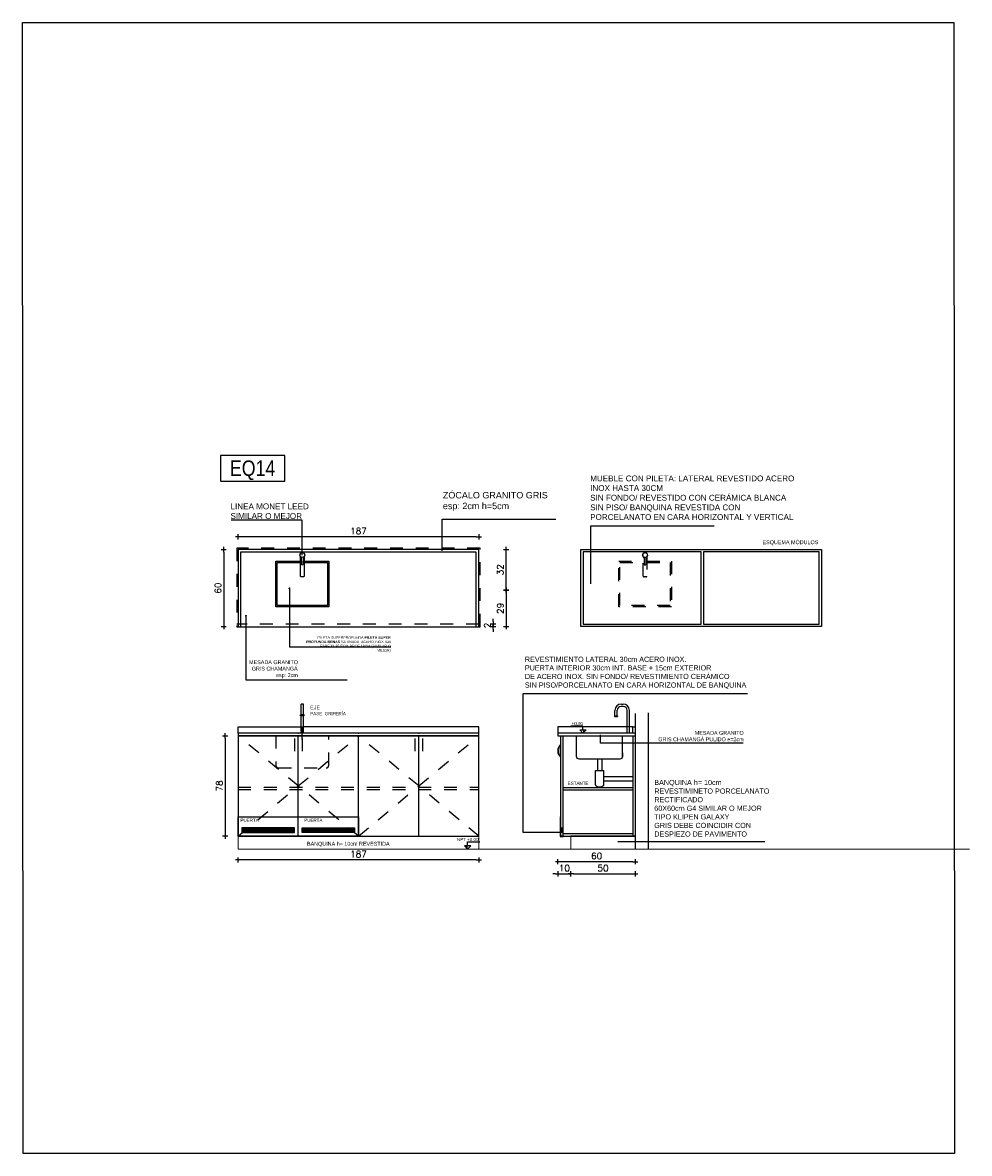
# Model space of a CAD drawing. Header units: millimetres. Extents: x -989 to -850, y -581 to -509.
# Tile 31 of 52: x -987.97 to -980.62, y -539.02 to -530.24. Entities that reach past the tile are written whole.
import ezdxf
from ezdxf.enums import TextEntityAlignment as Align

# ---------------------------------------------------------------- set-up
doc = ezdxf.new("R2010")
doc.units = ezdxf.units.MM
doc.header["$LTSCALE"] = 0.2
for name, pattern in [('DASHDOT', [1, 0.5, -0.25, 0, -0.25]), ('HIDDEN', [0.375, 0.25, -0.125]), ('HIDDEN2', [4.7625, 3.175, -1.5875])]:
    doc.linetypes.add(name, pattern=pattern)
for name, color, linetype in [('0.05 GRIS 253', 253, 'Continuous'), ('A Aluminio', 5, 'Continuous'), ('A EQUIPAMIENTO', 5, 'Continuous'), ('A Equipamiento Sanitario', 5, 'Continuous'), ('A MURO', 1, 'Continuous'), ('A Muro visto', 2, 'Continuous'), ('A PROYECCION 2', 2, 'Continuous'), ('A PROYECCION DISC', 253, 'HIDDEN2'), ('A SANITARIO', 5, 'Continuous'), ('A TABIQUE', 2, 'Continuous'), ('Acot-p', 2, 'Continuous'), ('TEXTOS', 2, 'Continuous'), ('TXT CARPINTERIA', 3, 'Continuous'), ('TXT COTA', 3, 'Continuous'), ('TXT TERMINACIONES', 3, 'Continuous')]:
    doc.layers.add(name, color=color, linetype=linetype)
doc.styles.add('arial', font='arial.ttf')
doc.styles.add('arial narrow', font='ARIALN.TTF')
doc.styles.add('ROMANS', font='romans.shx')
doc.styles.add('SaAS simplex', font='simplex.shx', dxfattribs={"width": 0.8})
doc.dimstyles.new('COTAS 125', dxfattribs={"dimscale": 0.01, "dimtxt": 15, "dimasz": 8, "dimexe": 5, "dimexo": 20, "dimgap": 10, "dimtad": 0, "dimzin": 9, "dimdsep": 46, "dimtxsty": 'SaAS simplex', "dimblk": 'OBLIQUE', "dimcen": 0, "dimclrd": 8, "dimclre": 8, "dimclrt": 256, "dimadec": 1, "dimazin": 0, "dimtfac": 1, "dimtmove": 2, "dimatfit": 3, "dimldrblk": 'OBLIQUE', "dimfxl": 10, "dimlwd": -1, "dimlwe": -1, "dimarcsym": 0})
doc.dimstyles.new('ESC20', dxfattribs={"dimtxt": 0.05, "dimasz": 0.02, "dimexe": 0, "dimexo": 0, "dimgap": 0.02, "dimtad": 1, "dimtoh": 1, "dimdec": 0, "dimlfac": 100, "dimzin": 12, "dimdsep": 46, "dimtxsty": 'ROMANS', "dimblk1": 'PUNTO', "dimblk2": 'PUNTO', "dimsah": 1, "dimcen": 0, "dimse1": 1, "dimse2": 1, "dimclrd": 1, "dimclre": 1, "dimadec": 0, "dimazin": 0, "dimtfac": 0.1, "dimtdec": 0, "dimtix": 1, "dimtmove": 2, "dimatfit": 3, "dimldrblk": 'PUNTO', "dimfxl": 1, "dimtvp": 0.7, "dimtolj": 1, "dimtzin": 0, "dimarcsym": 0})

# ---------------------------------------------------------------- blocks, each defined once
blk = doc.blocks.new('PUNTO')
for p, q in [((-1, 0), (1, 0)), ((0, 1), (0, -1))]:
    blk.add_line(p, q)
at = {"const_width": 0.3}
blk.add_lwpolyline([(-0.15, 0, 1), (0.15, 0, 1)], format="xyb", close=True, dxfattribs=at)
blk = doc.blocks.new('*D169')
at = {"layer": 'Defpoints', "color": 0, "transparency": 16777216}
for p in [(-983.8125, -535.7531), (-983.8125, -536.7511), (-983.2125, -536.8557)]:
    blk.add_point(p, dxfattribs=at)
at = {"layer": 'TXT COTA', "color": 8, "lineweight": -2, "transparency": 16777216}
blk.add_line((-983.2325, -536.7511), (-983.7925, -536.7511), dxfattribs=at)
at = {"layer": 'TXT COTA', "color": 8, "lineweight": -2, "transparency": 16777216, "xscale": 0.02, "yscale": 0.02, "zscale": 0.02, "rotation": 180}
blk.add_blockref('PUNTO', (-983.8125, -536.7511), dxfattribs=at)
at = {"layer": 'TXT COTA', "color": 8, "lineweight": -2, "transparency": 16777216, "xscale": 0.02, "yscale": 0.02, "zscale": 0.02}
blk.add_blockref('PUNTO', (-983.2125, -536.7511), dxfattribs=at)
at = {"layer": 'TXT COTA', "color": 0, "transparency": 16777216, "insert": (-983.5125, -536.7061), "char_height": 0.05, "attachment_point": 5, "style": 'ROMANS'}
blk.add_mtext('\\A1;60', dxfattribs=at)
blk = doc.blocks.new('*D170')
at = {"layer": 'Defpoints', "color": 0, "transparency": 16777216}
for p in [(-983.2125, -536.7339), (-983.7125, -536.8256), (-983.2125, -536.8456)]:
    blk.add_point(p, dxfattribs=at)
at = {"layer": 'TXT COTA', "color": 8, "lineweight": -2, "transparency": 16777216}
blk.add_line((-983.6925, -536.8456), (-983.2325, -536.8456), dxfattribs=at)
at = {"layer": 'TXT COTA', "color": 8, "lineweight": -2, "transparency": 16777216, "xscale": 0.02, "yscale": 0.02, "zscale": 0.02, "rotation": 180}
blk.add_blockref('PUNTO', (-983.7125, -536.8456), dxfattribs=at)
at = {"layer": 'TXT COTA', "color": 8, "lineweight": -2, "transparency": 16777216, "xscale": 0.02, "yscale": 0.02, "zscale": 0.02}
blk.add_blockref('PUNTO', (-983.2125, -536.8456), dxfattribs=at)
at = {"layer": 'TXT COTA', "color": 0, "transparency": 16777216, "insert": (-983.4625, -536.8006), "char_height": 0.05, "attachment_point": 5, "style": 'ROMANS'}
blk.add_mtext('\\A1;50', dxfattribs=at)
blk = doc.blocks.new('*D171')
at = {"layer": 'Defpoints', "color": 0, "transparency": 16777216}
for p in [(-983.8125, -536.6393), (-983.7125, -536.7339), (-983.7125, -536.8456)]:
    blk.add_point(p, dxfattribs=at)
at = {"layer": 'TXT COTA', "color": 8, "lineweight": -2, "transparency": 16777216}
for p, q in [((-983.8325, -536.8456), (-983.8525, -536.8456)), ((-983.8125, -536.8456), (-983.7125, -536.8456)), ((-983.6925, -536.8456), (-983.6725, -536.8456))]:
    blk.add_line(p, q, dxfattribs=at)
at = {"layer": 'TXT COTA', "color": 8, "lineweight": -2, "transparency": 16777216, "xscale": 0.02, "yscale": 0.02, "zscale": 0.02}
blk.add_blockref('PUNTO', (-983.8125, -536.8456), dxfattribs=at)
at = {"layer": 'TXT COTA', "color": 8, "lineweight": -2, "transparency": 16777216, "xscale": 0.02, "yscale": 0.02, "zscale": 0.02, "rotation": 180}
blk.add_blockref('PUNTO', (-983.7125, -536.8456), dxfattribs=at)
at = {"layer": 'TXT COTA', "color": 0, "transparency": 16777216, "insert": (-983.7625, -536.8006), "char_height": 0.05, "attachment_point": 5, "style": 'ROMANS'}
blk.add_mtext('\\A1;10', dxfattribs=at)
blk = doc.blocks.new('*D776')
at = {"layer": 'Acot-p', "color": 8, "lineweight": -2, "transparency": 16777216}
blk.add_line((-986.4084, -534.3468), (-986.4084, -534.9068), dxfattribs=at)
at = {"layer": 'Defpoints', "color": 0, "transparency": 16777216}
for p in [(-986.2969, -534.3268), (-986.4084, -534.9268), (-986.2969, -534.9268)]:
    blk.add_point(p, dxfattribs=at)
at = {"layer": 'Acot-p', "color": 8, "lineweight": -2, "transparency": 16777216, "xscale": 0.02, "yscale": 0.02, "zscale": 0.02}
for p, rotation in [((-986.4084, -534.3268), 90), ((-986.4084, -534.9268), 270)]:
    blk.add_blockref('PUNTO', p, dxfattribs=dict(at, rotation=rotation))
at = {"layer": 'Acot-p', "color": 0, "transparency": 16777216, "insert": (-986.4534, -534.6268), "char_height": 0.05, "attachment_point": 5, "rotation": 90, "style": 'ROMANS'}
blk.add_mtext('\\A1;60', dxfattribs=at)
blk = doc.blocks.new('*D777')
at = {"layer": 'Acot-p', "color": 8, "lineweight": -2, "transparency": 16777216}
blk.add_line((-984.4469, -534.2286), (-986.2769, -534.2286), dxfattribs=at)
at = {"layer": 'Defpoints', "color": 0, "transparency": 16777216}
for p in [(-986.2969, -534.2286), (-986.2969, -534.3268), (-984.4269, -534.3268)]:
    blk.add_point(p, dxfattribs=at)
at = {"layer": 'Acot-p', "color": 8, "lineweight": -2, "transparency": 16777216, "xscale": 0.02, "yscale": 0.02, "zscale": 0.02, "rotation": 180}
blk.add_blockref('PUNTO', (-986.2969, -534.2286), dxfattribs=at)
at = {"layer": 'Acot-p', "color": 8, "lineweight": -2, "transparency": 16777216, "xscale": 0.02, "yscale": 0.02, "zscale": 0.02}
blk.add_blockref('PUNTO', (-984.4269, -534.2286), dxfattribs=at)
at = {"layer": 'Acot-p', "color": 0, "transparency": 16777216, "insert": (-985.3619, -534.1836), "char_height": 0.05, "attachment_point": 5, "style": 'ROMANS'}
blk.add_mtext('\\A1;187', dxfattribs=at)
blk = doc.blocks.new('*D778')
at = {"layer": 'Acot-p', "color": 8, "lineweight": -2, "transparency": 16777216}
for p, q in [((-984.3154, -534.8868), (-984.3154, -534.8668)), ((-984.3154, -534.9262), (-984.3154, -534.9068)), ((-984.3154, -534.9462), (-984.3154, -534.9662))]:
    blk.add_line(p, q, dxfattribs=at)
at = {"layer": 'Defpoints', "color": 0, "transparency": 16777216}
for p in [(-984.4269, -534.9068), (-984.4269, -534.9262), (-984.3154, -534.9068)]:
    blk.add_point(p, dxfattribs=at)
at = {"layer": 'Acot-p', "color": 8, "lineweight": -2, "transparency": 16777216, "xscale": 0.02, "yscale": 0.02, "zscale": 0.02}
for p, rotation in [((-984.3154, -534.9068), 270), ((-984.3154, -534.9262), 90)]:
    blk.add_blockref('PUNTO', p, dxfattribs=dict(at, rotation=rotation))
at = {"layer": 'Acot-p', "color": 0, "transparency": 16777216, "insert": (-984.3604, -534.9165), "char_height": 0.05, "attachment_point": 5, "rotation": 90, "style": 'ROMANS'}
blk.add_mtext('\\A1;2', dxfattribs=at)
blk = doc.blocks.new('*D779')
at = {"layer": 'Acot-p', "color": 8, "lineweight": -2, "transparency": 16777216}
blk.add_line((-984.2154, -534.6618), (-984.2154, -534.9068), dxfattribs=at)
at = {"layer": 'Defpoints', "color": 0, "transparency": 16777216}
for p in [(-984.4269, -534.6418), (-984.4169, -534.9268), (-984.2154, -534.9268)]:
    blk.add_point(p, dxfattribs=at)
at = {"layer": 'Acot-p', "color": 8, "lineweight": -2, "transparency": 16777216, "xscale": 0.02, "yscale": 0.02, "zscale": 0.02}
for p, rotation in [((-984.2154, -534.6418), 90), ((-984.2154, -534.9268), 270)]:
    blk.add_blockref('PUNTO', p, dxfattribs=dict(at, rotation=rotation))
at = {"layer": 'Acot-p', "color": 0, "transparency": 16777216, "insert": (-984.2604, -534.7843), "char_height": 0.05, "attachment_point": 5, "rotation": 90, "style": 'ROMANS'}
blk.add_mtext('\\A1;29', dxfattribs=at)
blk = doc.blocks.new('*D780')
at = {"layer": 'Acot-p', "color": 8, "lineweight": -2, "transparency": 16777216}
blk.add_line((-984.2154, -534.6218), (-984.2154, -534.3468), dxfattribs=at)
at = {"layer": 'Defpoints', "color": 0, "transparency": 16777216}
for p in [(-984.4269, -534.3268), (-984.2154, -534.3268), (-984.4269, -534.6418)]:
    blk.add_point(p, dxfattribs=at)
at = {"layer": 'Acot-p', "color": 8, "lineweight": -2, "transparency": 16777216, "xscale": 0.02, "yscale": 0.02, "zscale": 0.02}
for p, rotation in [((-984.2154, -534.3268), 90), ((-984.2154, -534.6418), 270)]:
    blk.add_blockref('PUNTO', p, dxfattribs=dict(at, rotation=rotation))
at = {"layer": 'Acot-p', "color": 0, "transparency": 16777216, "insert": (-984.2604, -534.4843), "char_height": 0.05, "attachment_point": 5, "rotation": 90, "style": 'ROMANS'}
blk.add_mtext('\\A1;32', dxfattribs=at)
blk = doc.blocks.new('_Oblique')
at = {"layer": 'TXT COTA', "color": 0, "lineweight": -2}
blk.add_line((-0.5, -0.5), (0.5, 0.5), dxfattribs=at)
blk = doc.blocks.new('*D781')
at = {"layer": 'Acot-p', "color": 8, "lineweight": -2, "transparency": 16777216}
blk.add_line((-986.3971, -535.7931), (-986.3971, -536.5331), dxfattribs=at)
at = {"layer": 'Defpoints', "color": 0, "transparency": 16777216}
for p in [(-986.2969, -535.7731), (-986.3971, -536.5531), (-986.2969, -536.5531)]:
    blk.add_point(p, dxfattribs=at)
at = {"layer": 'Acot-p', "color": 8, "lineweight": -2, "transparency": 16777216, "xscale": 0.02, "yscale": 0.02, "zscale": 0.02}
for p, rotation in [((-986.3971, -535.7731), 90), ((-986.3971, -536.5531), 270)]:
    blk.add_blockref('PUNTO', p, dxfattribs=dict(at, rotation=rotation))
at = {"layer": 'Acot-p', "color": 0, "transparency": 16777216, "insert": (-986.4421, -536.1631), "char_height": 0.05, "attachment_point": 5, "rotation": 90, "style": 'ROMANS'}
blk.add_mtext('\\A1;78', dxfattribs=at)
blk = doc.blocks.new('*D782')
at = {"layer": 'Acot-p', "color": 8, "lineweight": -2, "transparency": 16777216}
blk.add_line((-984.4469, -536.7371), (-986.2769, -536.7371), dxfattribs=at)
at = {"layer": 'Defpoints', "color": 0, "transparency": 16777216}
for p in [(-984.4269, -536.3721), (-986.2969, -536.6531), (-986.2969, -536.7371)]:
    blk.add_point(p, dxfattribs=at)
at = {"layer": 'Acot-p', "color": 8, "lineweight": -2, "transparency": 16777216, "xscale": 0.02, "yscale": 0.02, "zscale": 0.02}
for p, rotation in [((-986.2969, -536.7371), 179.999999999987), ((-984.4269, -536.7371), 359.999999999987)]:
    blk.add_blockref('PUNTO', p, dxfattribs=dict(at, rotation=rotation))
at = {"layer": 'Acot-p', "color": 0, "transparency": 16777216, "insert": (-985.3619, -536.6921), "char_height": 0.05, "attachment_point": 5, "style": 'ROMANS'}
blk.add_mtext('\\A1;187', dxfattribs=at)
blk = doc.blocks.new('tipo equip')
blk.add_lwpolyline([(-0.25, -0.1), (0.25, -0.1), (0.25, 0.1), (-0.25, 0.1)], close=True)
at = {"color": 0, "style": 'arial narrow'}
blk.add_attdef('EQ02A', text='', height=0.12, dxfattribs=at).set_placement((-0.001, 0.0013), align=Align.MIDDLE_CENTER)

msp = doc.modelspace()

# ---------------------------------------------------------------- hatches: boundary and pattern name
at = {"layer": '0.05 GRIS 253'}
h = msp.add_hatch(dxfattribs=at)
h.set_pattern_fill('ANGLE', color=256, angle=360)
h.set_pattern_definition([(360, (-3921.6164, -1615.5116), (2e-12, 6.985), [5.08, -1.905]), (90, (-3921.6164, -1615.5116), (-6.985, 2e-12), [5.08, -1.905])])
h.paths.add_polyline_path([(-983.8125, -535.7531), (-983.5125, -535.7531), (-983.5125, -535.7731), (-983.8125, -535.7731)])
h.paths.add_polyline_path([(-983.5125, -535.7531), (-983.2125, -535.7531), (-983.2125, -535.7731), (-983.5125, -535.7731)])
h.paths.add_polyline_path([(-983.2325, -535.7031), (-983.2125, -535.7031), (-983.2125, -535.7531), (-983.2325, -535.7531)])
at = {"layer": 'A MURO'}
h = msp.add_hatch(dxfattribs=at)
h.set_pattern_fill('_USER', color=256, scale=0.01, pattern_type=0)
h.set_pattern_definition([(180, (-958.202183, -557.467773), (-2e-15, -0.01), [])])
h.paths.add_polyline_path([(-983.7925, -536.4881), (-983.7745, -536.4881), (-983.7745, -536.5231), (-983.7925, -536.5231)])
at = {"layer": 'A TABIQUE'}
h = msp.add_hatch(color=256, dxfattribs=at)
h.dxf.hatch_style = 1
h.paths.add_polyline_path([(-983.6183, -535.7279), (-983.5931, -535.7279), (-983.6183, -535.7531)])
h = msp.add_hatch(color=256, dxfattribs=at)
h.dxf.hatch_style = 1
h.paths.add_polyline_path([(-984.514, -536.6279), (-984.5392, -536.6279), (-984.514, -536.6531)])
at = {"layer": 'TXT COTA'}
h = msp.add_hatch(dxfattribs=at)
h.set_pattern_fill('_USER', color=252, scale=0.01, pattern_type=0)
h.set_pattern_definition([(180, (0.369, -47.151873), (-2e-15, -0.01), [])])
h.paths.add_polyline_path([(-985.7994, -536.4881), (-985.3919, -536.4881), (-985.3919, -536.5231), (-985.7994, -536.5231)])
h.paths.add_polyline_path([(-985.8594, -536.4881), (-986.2669, -536.4881), (-986.2669, -536.5231), (-985.8594, -536.5231)])

# ---------------------------------------------------------------- linework, layer by layer
for p, q in [((-985.7981, -534.0991), (-986.3512, -534.0991)), ((-985.7981, -534.37), (-985.7981, -534.0991)), ((-985.7981, -534.37), (-985.7981, -534.3268)), ((-982.2052, -536.5967), (-983.3465, -536.5967))]:
    msp.add_line(p, q)
msp.add_lwpolyline([(-987.9703, -530.2369), (-980.7384, -530.2369), (-980.7342, -539.0155), (-987.9661, -539.0155)], close=True)
at = {"elevation": -10}
for points in [[(-984.7109, -534.3369), (-984.7109, -534.0912), (-983.8303, -534.0912)], [(-983.5568, -534.595), (-983.5568, -534.1433), (-982.6, -534.1433)]]:
    msp.add_lwpolyline(points, dxfattribs=at)
for points in [[(-982.3417, -535.4488), (-984.0863, -535.4488), (-984.0863, -536.5217), (-983.7925, -536.5217)], [(-982.3744, -535.83), (-983.4823, -535.83), (-983.4823, -535.7658)]]:
    msp.add_lwpolyline(points)
at = {"layer": 'A Aluminio', "color": 6}
for p in [(-985.8294, -535.7531), (-985.3619, -535.7531), (-984.8944, -535.7531), (-984.8944, -535.7531)]:
    msp.add_point(p, dxfattribs=at)
at = {"layer": 'A EQUIPAMIENTO', "color": 5}
for p, q in [((-985.8071, -535.6109), (-985.8071, -535.5271)), ((-985.7891, -535.5271), (-985.8071, -535.5271)), ((-985.7891, -535.6109), (-985.7891, -535.5271)), ((-985.7846, -535.6109), (-985.8116, -535.6109)), ((-985.8116, -535.6181), (-985.8116, -535.6109)), ((-985.7846, -535.6181), (-985.8116, -535.6181)), ((-985.8071, -535.7315), (-985.8071, -535.6181)), ((-985.7891, -535.7315), (-985.7891, -535.6181)), ((-985.7846, -535.6181), (-985.7846, -535.6109)), ((-985.7891, -535.7315), (-985.8071, -535.7315)), ((-985.8071, -535.7531), (-985.8071, -535.7427)), ((-985.7891, -535.7531), (-985.7891, -535.7427))]:
    msp.add_line(p, q, dxfattribs=at)
at = {"layer": 'A EQUIPAMIENTO'}
for p, q in [((-983.3701, -535.6181), (-983.3701, -535.5771)), ((-983.3521, -535.6181), (-983.3521, -535.5751)), ((-983.3054, -535.5451), (-983.3221, -535.5451)), ((-983.3201, -535.5271), (-983.3074, -535.5271)), ((-983.2754, -535.7531), (-983.2754, -535.5751)), ((-983.2574, -535.7531), (-983.2574, -535.5771)), ((-983.3728, -535.6181), (-983.3728, -535.6232)), ((-983.3728, -535.6181), (-983.3701, -535.6181)), ((-983.3728, -535.6232), (-983.3495, -535.6232)), ((-983.3701, -535.6181), (-983.3521, -535.6181)), ((-983.3521, -535.6181), (-983.3495, -535.6181)), ((-983.3495, -535.6181), (-983.3495, -535.6232))]:
    msp.add_line(p, q, dxfattribs=at)
msp.add_lwpolyline([(-985.7902, -534.439), (-985.7901, -534.3951, -0.209966), (-985.7853, -534.384, 2.566955), (-985.811, -534.384, -0.209966), (-985.8061, -534.3951), (-985.8062, -534.439, 1)], format="xyb", close=True, dxfattribs=at)
for points in [[(-985.7841, -534.4183), (-985.5931, -534.4183), (-985.5931, -534.7733), (-986.0031, -534.7733), (-986.0031, -534.4183), (-985.8121, -534.4183)], [(-985.7841, -534.4283), (-985.6031, -534.4283), (-985.6031, -534.7633), (-985.9931, -534.7633), (-985.9931, -534.4283), (-985.8121, -534.4283)]]:
    msp.add_lwpolyline(points, dxfattribs=at)
msp.add_lwpolyline([(-985.7841, -534.3829), (-985.7842, -534.5332, -0.414214), (-985.7912, -534.5402), (-985.8052, -534.5402, -0.414214), (-985.8122, -534.5332), (-985.8121, -534.3829)], format="xyb", dxfattribs=at)
msp.add_circle((-985.7981, -534.37), 0.019, dxfattribs=at)
for centre, radius, start, end in [((-983.3201, -535.5771), 0.05, 90, 180), ((-983.3221, -535.5751), 0.03, 90, 180), ((-983.3074, -535.5771), 0.05, 360, 90), ((-983.3054, -535.5751), 0.03, 360, 90)]:
    msp.add_arc(centre, radius, start, end, dxfattribs=at)
at = {"layer": 'A EQUIPAMIENTO', "color": 5}
msp.add_arc((-985.7981, -535.7371), 0.0106, 148.10921, 31.89079, dxfattribs=at)
at = {"layer": 'A Equipamiento Sanitario'}
for p, q in [((-985.8594, -535.794), (-985.8594, -535.894)), ((-985.7994, -535.794), (-985.7994, -535.894)), ((-984.9244, -535.794), (-984.9244, -535.894)), ((-984.8644, -535.794), (-984.8644, -535.894))]:
    msp.add_line(p, q, dxfattribs=at)
for points in [[(-983.635, -534.3262), (-981.765, -534.3262), (-981.765, -534.9262), (-983.635, -534.9262)], [(-982.7, -534.3442), (-983.617, -534.3442), (-983.617, -534.9082), (-982.7, -534.9082)], [(-982.682, -534.9082), (-981.783, -534.9082), (-981.783, -534.3442), (-982.682, -534.3442)]]:
    msp.add_lwpolyline(points, close=True, dxfattribs=at)
at = {"layer": 'A MURO'}
for p, q in [((-983.2125, -535.6016), (-983.2125, -536.6531)), ((-983.1125, -535.5947), (-983.1125, -536.6531)), ((-986.2969, -535.7731), (-984.4269, -535.7731)), ((-986.2969, -535.7731), (-986.2969, -536.5531)), ((-985.8294, -536.5531), (-985.8294, -535.7731)), ((-985.3619, -536.5531), (-985.3619, -535.7731)), ((-984.8944, -536.5531), (-984.8944, -535.7731)), ((-983.7925, -535.7731), (-983.7925, -536.5531)), ((-983.7925, -535.8407), (-983.7925, -535.9407)), ((-983.7745, -535.7731), (-983.7745, -536.5531)), ((-983.2305, -535.7731), (-983.2305, -536.5531)), ((-983.7745, -536.1741), (-983.2305, -536.1741)), ((-983.7745, -536.1921), (-983.2305, -536.1921)), ((-983.2305, -536.5351), (-983.7745, -536.5351)), ((-983.7925, -536.5531), (-983.2125, -536.5531)), ((-983.2125, -536.5531), (-983.7125, -536.5531))]:
    msp.add_line(p, q, dxfattribs=at)
for points in [[(-984.4269, -534.9268), (-984.4269, -534.3268), (-986.2969, -534.3268), (-986.2969, -534.9268)], [(-983.2125, -535.7531), (-983.2325, -535.7531), (-983.2325, -535.7031), (-983.2125, -535.7031)], [(-986.2969, -536.5531), (-984.4269, -536.5531), (-984.4269, -535.7731), (-986.2969, -535.7731)], [(-983.7745, -536.2531), (-983.7745, -536.5531), (-983.7925, -536.5531), (-983.7925, -536.4031), (-983.7955, -536.4031), (-983.7955, -536.5561), (-983.7715, -536.5561), (-983.7715, -536.2531)], [(-986.2969, -536.4031), (-985.3619, -536.4031), (-985.3619, -536.5531), (-986.2969, -536.5531)], [(-985.8594, -536.4881), (-986.2669, -536.4881), (-986.2669, -536.5231), (-985.8594, -536.5231)], [(-985.7994, -536.4881), (-985.3919, -536.4881), (-985.3919, -536.5231), (-985.7994, -536.5231)], [(-983.7925, -536.4881), (-983.7745, -536.4881), (-983.7745, -536.5231), (-983.7925, -536.5231)]]:
    msp.add_lwpolyline(points, close=True, dxfattribs=at)
for points in [[(-984.4469, -534.9268), (-984.4469, -534.3468), (-986.2769, -534.3468), (-986.2769, -534.9268)], [(-983.2125, -535.7531), (-983.8125, -535.7531), (-983.8125, -535.7731), (-983.2125, -535.7731)]]:
    msp.add_lwpolyline(points, dxfattribs=at)
for radius, start, end in [(0.0684, 133.04049, 226.95951), (0.0634, 137.41984, 222.58016)]:
    msp.add_arc((-983.7458, -535.8907), radius, start, end, dxfattribs=at)
at = {"layer": 'A Muro visto', "color": 8}
for p, q in [((-983.2325, -535.7031), (-983.8125, -535.7031)), ((-983.8125, -535.7046), (-983.8125, -535.7546))]:
    msp.add_line(p, q, dxfattribs=at)
for points in [[(-986.2969, -535.7531), (-986.2969, -535.7046), (-985.8071, -535.7046)], [(-984.4269, -535.7531), (-984.4269, -535.7046), (-985.7891, -535.7046)]]:
    msp.add_lwpolyline(points, dxfattribs=at)
msp.add_lwpolyline([(-984.4269, -535.7531), (-986.2969, -535.7531), (-986.2969, -535.7731), (-984.4269, -535.7731)], close=True, dxfattribs=at)
at = {"layer": 'A PROYECCION 2', "linetype": 'Continuous', "lineweight": 13}
for p, q in [((-986.2969, -535.7531), (-986.2969, -536.6531)), ((-984.4269, -535.7531), (-984.4269, -536.6531)), ((-983.2125, -535.7531), (-983.8125, -535.7531)), ((-983.8125, -535.7531), (-983.8125, -535.7731)), ((-983.2125, -535.7731), (-983.8125, -535.7731)), ((-983.7125, -536.5531), (-983.7125, -536.6531))]:
    msp.add_line(p, q, dxfattribs=at)
at = {"layer": 'A PROYECCION 2', "color": 4, "linetype": 'Continuous', "lineweight": 13}
for p, q in [((-984.4269, -535.7731), (-984.4269, -535.7531)), ((-986.2969, -536.5531), (-984.4269, -536.5531))]:
    msp.add_line(p, q, dxfattribs=at)
msp.add_lwpolyline([(-980.6175, -536.6531), (-986.2969, -536.6531)], dxfattribs=at)
at = {"layer": 'A PROYECCION DISC', "color": 8, "ltscale": 0.001}
msp.add_line((-984.4269, -534.9068), (-986.3069, -534.9068), dxfattribs=at)
at = {"layer": 'A PROYECCION DISC', "color": 8, "linetype": 'DASHDOT', "ltscale": 0.002}
msp.add_line((-985.7981, -535.8014), (-985.7981, -535.6366), dxfattribs=at)
at = {"layer": 'A PROYECCION DISC', "linetype": 'Continuous', "ltscale": 0.1}
for p, q in [((-983.3125, -535.9346), (-983.3125, -535.7746)), ((-983.5064, -535.9545), (-983.5064, -536.0424)), ((-983.4714, -535.9543), (-983.4714, -536.0424)), ((-983.4588, -536.0884), (-983.2305, -536.0884)), ((-983.4588, -536.1234), (-983.2305, -536.1234))]:
    msp.add_line(p, q, dxfattribs=at)
at = {"layer": 'A PROYECCION DISC', "color": 8, "ltscale": 0.001}
msp.add_lwpolyline([(-984.4169, -534.3168), (-986.3069, -534.3168), (-986.3069, -534.9268), (-984.4169, -534.9268)], close=True, dxfattribs=at)
at = {"layer": 'A PROYECCION DISC', "linetype": 'Continuous', "ltscale": 0.1}
msp.add_lwpolyline([(-983.3125, -535.9046), (-983.3125, -535.9346, -0.414214), (-983.3325, -535.9546), (-983.6475, -535.9546, -0.414214), (-983.6675, -535.9346), (-983.6675, -535.7746)], format="xyb", dxfattribs=at)
at = {"layer": 'A PROYECCION DISC', "linetype": 'Continuous', "ltscale": 0.1, "elevation": 0}
msp.add_lwpolyline([(-983.4588, -536.0424), (-983.4588, -536.1517, -0.414214), (-983.4788, -536.1717), (-983.5012, -536.1717, -0.414214), (-983.5212, -536.1517), (-983.5212, -536.0424)], format="xyb", close=True, dxfattribs=at)
at = {"layer": 'A SANITARIO', "linetype": 'ByBlock'}
msp.add_line((-983.2574, -535.7531), (-983.2574, -535.6796), dxfattribs=at)
at = {"layer": 'A TABIQUE'}
for p, q in [((-983.6183, -535.7531), (-983.6435, -535.7279)), ((-983.6435, -535.7279), (-983.5931, -535.7279)), ((-983.6183, -535.7531), (-983.5931, -535.7279)), ((-984.514, -536.6531), (-984.5392, -536.6279)), ((-984.4889, -536.6279), (-984.5392, -536.6279)), ((-984.514, -536.6531), (-984.4889, -536.6279))]:
    msp.add_line(p, q, dxfattribs=at)
for points in [[(-983.6183, -535.7279), (-983.6183, -535.6979), (-983.7121, -535.6979)], [(-984.514, -536.6279), (-984.514, -536.5979), (-984.4203, -536.5979)]]:
    msp.add_lwpolyline(points, dxfattribs=at)
at = {"layer": 'TXT COTA', "color": 252, "linetype": 'HIDDEN'}
for p, q in [((-986.2969, -536.1736), (-984.4269, -536.1736)), ((-986.2969, -536.1916), (-984.4269, -536.1916))]:
    msp.add_line(p, q, dxfattribs=at)
msp.add_lwpolyline([(-983.1282, -534.439), (-983.1282, -534.3951, -0.209966), (-983.1233, -534.384, 2.566955), (-983.149, -534.384, -0.209966), (-983.1442, -534.3951), (-983.1442, -534.439, 1)], format="xyb", close=True, dxfattribs=at)
for points in [[(-983.1222, -534.4183), (-982.9312, -534.4183), (-982.9312, -534.7733), (-983.3412, -534.7733), (-983.3412, -534.4183), (-983.1502, -534.4183)], [(-983.1222, -534.4283), (-982.9412, -534.4283), (-982.9412, -534.7633), (-983.3312, -534.7633), (-983.3312, -534.4283), (-983.1502, -534.4283)], [(-986.2969, -536.5531), (-985.8294, -536.1631), (-986.2969, -535.7731)], [(-985.3619, -536.5531), (-985.8294, -536.1631), (-985.3619, -535.7731)], [(-985.3619, -536.5531), (-984.8944, -536.1631), (-985.3619, -535.7731)], [(-984.4269, -536.5531), (-984.8944, -536.1631), (-984.4269, -535.7731)]]:
    msp.add_lwpolyline(points, dxfattribs=at)
for points in [[(-983.1222, -534.3829), (-983.1223, -534.5332, -0.414214), (-983.1293, -534.5402), (-983.1433, -534.5402, -0.414214), (-983.1503, -534.5332), (-983.1502, -534.3829)], [(-986.0031, -535.7731), (-986.0031, -536.0031, 0.414214), (-985.9831, -536.0231)], [(-985.9831, -536.0231), (-985.6131, -536.0231, 0.414214), (-985.5931, -536.0031), (-985.5931, -535.7731)]]:
    msp.add_lwpolyline(points, format="xyb", dxfattribs=at)
msp.add_circle((-983.1362, -534.37), 0.019, dxfattribs=at)

# ---------------------------------------------------------------- block references
at = {"layer": 'TXT CARPINTERIA'}
msp.add_blockref('tipo equip', (-986.1832, -533.6971), dxfattribs=at).add_auto_attribs({'EQ02A': 'EQ14'})

# ---------------------------------------------------------------- texts
at = {"layer": 'TEXTOS', "attachment_point": 7, "style": 'arial'}
for s, width, insert, char_height in [('\\A1;ZÓCALO GRANITO GRIS\\Pesp: 2cm h=5cm', 0.912128, (-984.7065, -534.0291, -10), 0.05), ('\\A1;ESTANTE', 0.646215, (-983.7371, -536.1555), 0.025), ('\\A1;PUERTA', 0.646215, (-986.2786, -536.4413), 0.025), ('\\A1;PUERTA', 0.646215, (-985.7837, -536.4413), 0.025)]:
    msp.add_mtext_dynamic_manual_height_columns(s, width=width, gutter_width=12.5, heights=[0], dxfattribs=dict(at, insert=insert, char_height=char_height))
at = {"layer": 'TEXTOS', "style": 'arial'}
for s, insert, char_height, width, attachment_point in [('{\\H1.2x;\\C2;ESQUEMA MÓDULOS}', (-982.224, -534.2941), 0.025, 1.080482, 7), ('\\pl0.09;{\\H0.66667x;\\C2;PILETA SUPERPROFUNDA \\fArial|b1|i0|c0|p34;\\C256;PILETA SUPER PROFUNDA BENAS\\fArial|b0|i0|c0|p34; SATINADA  ACERO INOX 304 \\H1.6999x; \\H0.58826x;ESPEJO 35.5X41 PROF 18CM (SIMILAR O MEJOR)\\H1.4666x; }', (-985.1118, -535.0006), 0.03, 0.751533, 3), ('\\pi0.0092677;{\\C2;MESADA GRANITO \\P\\pi0.029732;GRIS CHAMANGÁ\\P\\pi0.21804;esp: 2cm}', (-986.2206, -535.3264), 0.03, 0.383838, 7), ('REVESTIMIENTO LATERAL 30cm ACERO INOX.\\PPUERTA INTERIOR 30cm INT. BASE + 15cm EXTERIOR \\PDE ACERO INOX. SIN FONDO/ REVESTIMIENTO CERÁMICO\\PSIN PISO/PORCELANATO EN CARA HORIZONTAL DE BANQUINA', (-984.0696, -535.4105), 0.04, 2.419581, 7), ('{\\H1.2x;\\C2;EJE\\P\\H0.83333x;PASE  GRIFERÍA }', (-985.7371, -535.6142), 0.025, 1.080482, 7), ('\\pi0.2951;MESADA GRANITO \\P\\pi0.01204;GRIS CHAMANGÁ PULIDO e=2cm', (-983.0452, -535.7359), 0.03, 0.669667, 1), ('{\\C2;BANQUINA h= 10cm\\PREVESTIMINETO PORCELANATO ^JRECTIFICADO  \\P60X60cm G4 SIMILAR O MEJOR^JTIPO KLIPEN GALAXY\\PGRIS DEBE COINCIDIR CON ^JDESPIEZO DE PAVIMENTO}', (-983.0648, -536.5566), 0.04, 2.419581, 7), ('{\\C2;BANQUINA h= 10cm REVESTIDA}', (-985.1202, -536.6349), 0.03, 1.080482, 9)]:
    msp.add_mtext(s, dxfattribs=dict(at, insert=insert, char_height=char_height, width=width, attachment_point=attachment_point))
at = {"layer": 'TXT COTA', "char_height": 0.025, "style": 'arial'}
for s, insert, attachment_point in [('+0.90', (-983.6183, -535.6914), 9), ('\\pi-0.16359;NPT +0.00', (-984.434, -536.5914), 7)]:
    msp.add_mtext(s, dxfattribs=dict(at, insert=insert, attachment_point=attachment_point))
at = {"layer": 'TXT TERMINACIONES', "color": 2, "insert": (-983.5625, -534.0985, -10), "char_height": 0.045, "attachment_point": 7, "style": 'arial'}
msp.add_mtext_dynamic_manual_height_columns('\\A1;MUEBLE CON PILETA: LATERAL REVESTIDO ACERO INOX HASTA 30CM\\PSIN FONDO/ REVESTIDO CON CERÁMICA BLANCA\\PSIN PISO/ BANQUINA REVESTIDA CON PORCELANATO EN CARA HORIZONTAL Y VERTICAL', width=1.600901, gutter_width=12.5, heights=[0], dxfattribs=at)
at = {"layer": 'TXT TERMINACIONES', "color": 2, "insert": (-986.3557, -534.0905, -10), "char_height": 0.045, "width": 2.203974, "attachment_point": 7, "style": 'arial'}
msp.add_mtext('LINEA MONET LEED\\PSIMILAR O MEJOR', dxfattribs=at)

# ---------------------------------------------------------------- dimensions: what is measured, and where the dimension line sits
at = {"layer": 'Acot-p'}
dim = msp.add_linear_dim(base=(-986.2969, -534.2286), p1=(-984.4269, -534.3268), p2=(-986.2969, -534.3268), dimstyle='ESC20', override={"dimclrd": 8}, dxfattribs=at)
dim.commit()
dim.dimension.update_dxf_attribs({"geometry": '*D777', "text_midpoint": (-985.3619, -534.1836)})
for base, p1, p2, angle, picture, middle in [((-986.4084, -534.9268), (-986.2969, -534.3268), (-986.2969, -534.9268), 90, '*D776', (-986.4534, -534.6268)), ((-984.2153766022, -534.3268085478), (-984.4268862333, -534.6418085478), (-984.4268862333, -534.3268085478), 90, '*D780', (-984.2603766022, -534.4843085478)), ((-984.2153766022, -534.9268085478), (-984.4268862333, -534.6418085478), (-984.4168862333, -534.9268085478), 90, '*D779', (-984.2603766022, -534.7843085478)), ((-984.3154, -534.9068), (-984.4269, -534.9262), (-984.4269, -534.9068), 90, '*D778', (-984.3604, -534.9165)), ((-986.3971, -536.5531), (-986.2969, -535.7731), (-986.2969, -536.5531), 90, '*D781', (-986.4421, -536.1631)), ((-986.2969, -536.7371), (-984.4269, -536.3721), (-986.2969, -536.6531), 180, '*D782', (-985.3619, -536.6921))]:
    dim = msp.add_linear_dim(base=base, p1=p1, p2=p2, angle=angle, dimstyle='ESC20', override={"dimclrd": 8}, dxfattribs=at)
    dim.commit()
    dim.dimension.update_dxf_attribs({"geometry": picture, "text_midpoint": middle})
at = {"layer": 'TXT COTA'}
for base, p1, p2, picture, middle in [((-983.8125, -536.7511), (-983.2125, -536.8557), (-983.8125, -535.7531), '*D169', (-983.5125, -536.7061)), ((-983.7125, -536.8456), (-983.8125, -536.6393), (-983.7125, -536.7339), '*D171', (-983.7625, -536.8006)), ((-983.2125, -536.8456), (-983.7125, -536.8256), (-983.2125, -536.7339), '*D170', (-983.4625, -536.8006))]:
    dim = msp.add_linear_dim(base=base, p1=p1, p2=p2, dimstyle='ESC20', override={"dimclrd": 8}, dxfattribs=at)
    dim.commit()
    dim.dimension.update_dxf_attribs({"geometry": picture, "text_midpoint": middle})

# ---------------------------------------------------------------- leaders
for points in [[(-985.8985, -534.6287), (-985.8985, -535.0833), (-985.1118, -535.0833)], [(-986.2359, -534.8418), (-986.2359, -535.3386), (-985.4495, -535.3386)]]:
    msp.add_leader(points, dimstyle='COTAS 125', override={"dimtxt": 5, "dimasz": 6, "dimldrblk": 'DotSmall'})

doc.saveas('drawing.dxf')
